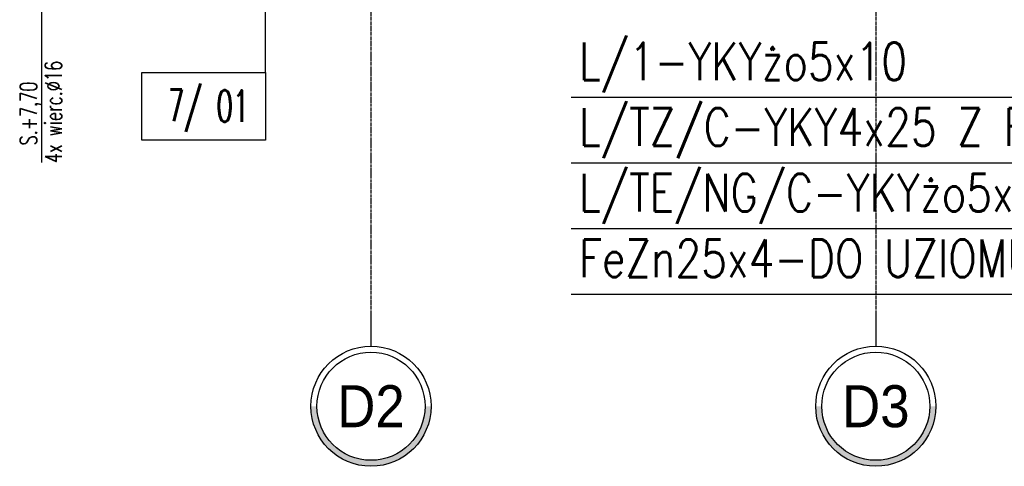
# Model space of a CAD drawing. Header units: inches. Extents: x 788 to 26783, y -4103 to 21.
# Tile 40 of 101: x 4237 to 4761, y -1969 to -1731. Entities that reach past the tile are written whole.
import ezdxf
from ezdxf.enums import TextEntityAlignment as Align

# ---------------------------------------------------------------- set-up
doc = ezdxf.new("R2010")
doc.units = ezdxf.units.IN
doc.header["$MEASUREMENT"] = 0
doc.linetypes.add('CENTER', pattern=[2, 1.25, -0.25, 0.25, -0.25])
for name, color, linetype in [('E35', 6, 'Continuous'), ('Opis-pom', 6, 'Continuous'), ('Opis_pom_ramka', 6, 'Continuous'), ('Os-osie glowne', 1, 'CENTER'), ('Os-osie-opis', 2, 'Continuous'), ('W-przebicia-ściany', 223, 'Continuous')]:
    doc.layers.add(name, color=color, linetype=linetype)
doc.styles.add('dwg_opis duży', font='ARIAL.TTF', dxfattribs={"width": 0.9})
doc.styles.add('KA wymiar', font='romans.shx', dxfattribs={"width": 0.6})
doc.styles.add('ROMANS', font='romans', dxfattribs={"width": 0.85})

# ---------------------------------------------------------------- blocks, each defined once
blk = doc.blocks.new('_opis_osi_liczbowy')
blk.add_hatch(color=256).paths.add_polyline_path([(32, 32), (32, 28.8, -1), (32, -28.8), (32, -32, 1)])
for radius in [32, 28.8]:
    blk.add_circle((32, 0), radius)
at = {"style": 'dwg_opis duży', "width": 0.9}
blk.add_attdef('AXNAMEH', text='', height=22.4, rotation=90, dxfattribs=at).set_placement((32, 0), align=Align.MIDDLE_CENTER)
blk = doc.blocks.new('_opis_pom_metka')
at = {"layer": 'Opis_pom_ramka'}
blk.add_lwpolyline([(-33.13, 0), (32.87, 0), (32.87, -36), (-33.13, -36)], close=True, dxfattribs=at)
at = {"style": 'KA wymiar', "width": 0.6}
blk.add_attdef('KO/', text='', height=16.8, dxfattribs=at).set_placement((3.45, -25.87), align=Align.RIGHT)
blk.add_attdef('NR', (3.8, -26.16), '', height=16.8, dxfattribs=at)

msp = doc.modelspace()

# ---------------------------------------------------------------- linework, layer by layer
at = {"layer": 'E35', "linetype": 'Continuous'}
for p, q in [((4530.53, -1772.11), (4998.06, -1772.11)), ((4530.53, -1807.1), (4998.06, -1807.1)), ((4530.53, -1842.08), (4998.06, -1842.08)), ((4530.53, -1877.06), (4998.06, -1877.06))]:
    msp.add_line(p, q, dxfattribs=at)
at = {"layer": 'Opis-pom'}
msp.add_lwpolyline([(4367.75, -1758.97), (4367.75, -1656.95)], dxfattribs=at)
at = {"layer": 'Os-osie glowne'}
for points in [[(4423.93, -325.83), (4423.93, -1888.72)], [(4692.93, -325.83), (4692.93, -1888.72)]]:
    msp.add_lwpolyline(points, dxfattribs=at)
at = {"layer": 'Os-osie-opis'}
for points in [[(4423.93, -1888.72), (4423.93, -1904.72)], [(4692.93, -1888.72), (4692.93, -1904.72)]]:
    msp.add_lwpolyline(points, dxfattribs=at)
at = {"layer": 'W-przebicia-ściany'}
msp.add_lwpolyline([(4248.43, -1686.08), (4248.43, -1806.83)], dxfattribs=at)

# ---------------------------------------------------------------- block references
at = {"layer": 'Opis-pom'}
ref = msp.add_blockref('_opis_pom_metka', (4334.87, -1758.97), dxfattribs=at)
ref.add_attrib('KO/', '7/', dxfattribs={"layer": '0', "height": 16.8, "style": 'KA wymiar', "width": 0.6}).set_placement((4333.9, -1784.84), align=Align.RIGHT)
ref.add_attrib('NR', '01', (4341.63, -1785.14), dxfattribs={"layer": '0', "height": 16.8, "style": 'KA wymiar', "width": 0.6})
at = {"layer": 'Os-osie-opis'}
ref = msp.add_blockref('_opis_osi_liczbowy', (4423.93, -1904.72), dxfattribs=dict(at, rotation=270))
ref.add_attrib('AXNAMEH', 'D2', dxfattribs={"layer": '0', "height": 22.4, "style": 'dwg_opis duży', "width": 0.9}).set_placement((4423.93, -1936.71), align=Align.MIDDLE_CENTER)
ref = msp.add_blockref('_opis_osi_liczbowy', (4692.93, -1904.72), dxfattribs=dict(at, rotation=270))
ref.add_attrib('AXNAMEH', 'D3', dxfattribs={"layer": '0', "height": 22.4, "style": 'dwg_opis duży', "width": 0.9}).set_placement((4692.93, -1936.71), align=Align.MIDDLE_CENTER)

# ---------------------------------------------------------------- texts
at = {"layer": 'E35', "style": 'ROMANS', "width": 0.8}
for s, p in [('L/1-YKYżo5x10', (4534.72, -1762.97)), ('L/TZ/C-YKY4x25 Z RG/NN', (4534.72, -1797.95)), ('L/TE/NG/C-YKYżo5x6 Z RG/NN', (4534.72, -1832.94)), ('FeZn25x4-DO UZIOMU RG/NN', (4534.72, -1867.92))]:
    msp.add_text(s, height=20, rotation=0, dxfattribs=at).set_placement(p)
at = {"layer": 'W-przebicia-ściany', "style": 'ROMANS', "width": 0.7}
for s, p in [('4x wierc.%%C16', (4259.22, -1807.21, 0)), ('S.+7,70', (4245.89, -1797.78, 0))]:
    msp.add_text(s, height=9, rotation=90, dxfattribs=at).set_placement(p)

doc.saveas('drawing.dxf')
